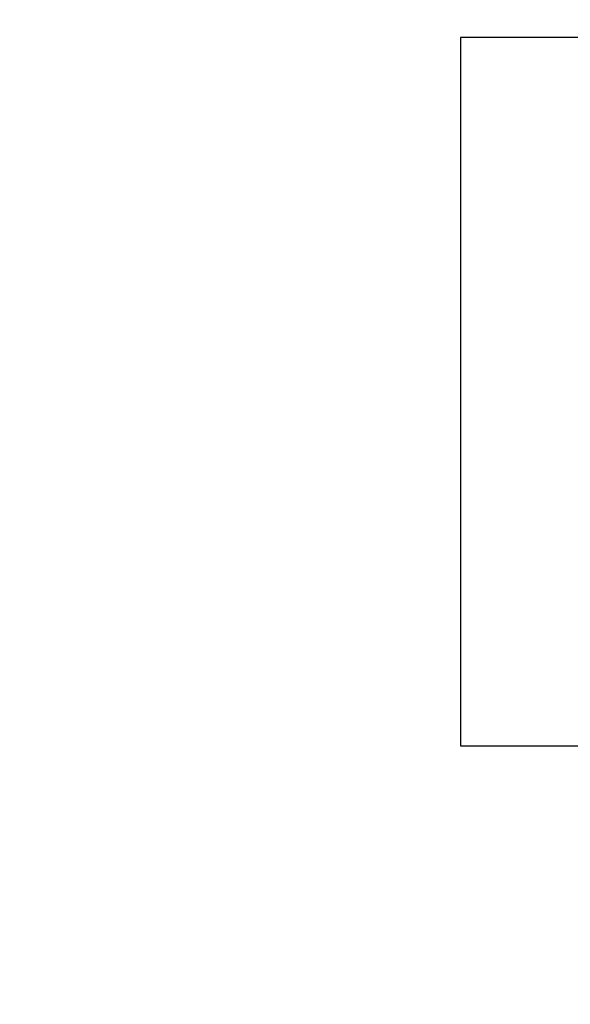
# Model space of a CAD drawing. Header units: millimetres. Extents: x -15250 to 1651995, y -140807 to 78716.
# Tile 4 of 45: x 48155 to 50462, y -99784 to -95656. Entities that reach past the tile are written whole.
import ezdxf

# ---------------------------------------------------------------- set-up
doc = ezdxf.new("R2010")
doc.units = ezdxf.units.MM
doc.header["$LTSCALE"] = 100
doc.layers.add('030-PBR popis', color=12, linetype='Continuous', lineweight=9)
doc.styles.add('ISOCPEUR', font='isocpeur.ttf')

msp = doc.modelspace()

# ---------------------------------------------------------------- linework, layer by layer
msp.add_lwpolyline([(50002, -95730.6), (50002, -98700.6), (52102, -98700.6), (52102, -95730.6)], close=True)

# ---------------------------------------------------------------- texts
at = {"layer": '030-PBR popis', "color": 7, "linetype": 'ByBlock', "insert": (48045.2, -33900), "char_height": 400, "attachment_point": 1, "line_spacing_factor": 1.8, "style": 'ISOCPEUR'}
msp.add_mtext_dynamic_manual_height_columns('{\\H2x;LEGENDA PO - PBŘ:}\\P\\pl4000;HRANICE POŽÁRNÍHO ÚSEKU\\PEPS SE SAMOČINNÝMI A TLAČÍTKOVÝMI HLÁSIČI VIZ. PROJEKT EPS\\PNOUZOVÉ OSVĚTLENÍ\\PPŘENOSNÉ HASICÍ PŘÍSTROJE (SPECIFIKACE DLE POŽÁRNÍ ZPRÁVY)\\PVNITŘNÍ POŽÁRNÍ HYDRANTOVÁ SKŘÍŇ (BÍLÁ; PHP, D 30 m, EPS)\\PVÝCHOD NA VOLNÉ PROSTRANSTVÍ\\PSMĚR ÚNIKU (DOPLNĚNÝ O POČET UNIKAJÍCÍCH OSOB) \\PAKUSTICKÉ POPLACHOVÉ ZAŘÍZENÍ\\POZNAČENÍ POŽÁRNÍHO ÚSEKU\\PNEJNIŽŠÍ POŽADOVANÁ POŽÁRNÍ ODOLNOST VODOROVNÉ KONSTRUKCE\\PNEJNIŽŠÍ POŽADOVANÁ POŽÁRNÍ ODOLNOST SVISLÉ KONSTRUKCE\\PNEJNIŽŠÍ POŽADOVANÁ POŽÁRNÍ ODOLNOST POŽÁRNÍHO UZÁVĚRU', width=26908.954, gutter_width=2000, heights=[0], dxfattribs=at)

doc.saveas('drawing.dxf')
